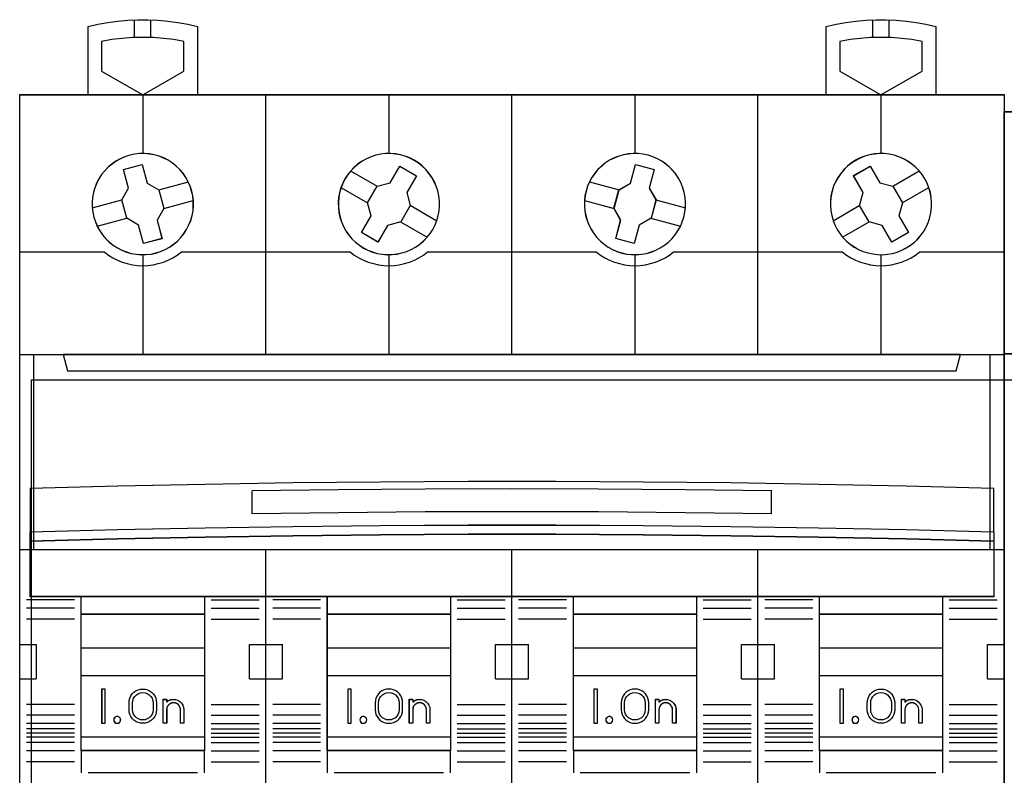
# Model space of a CAD drawing. Header units: millimetres. Extents: x 203 to 3426, y 719 to 2381.
# Tile 38 of 185: x 2516.5 to 2523.95, y 1114.59 to 1120.31. Entities that reach past the tile are written whole.
import ezdxf

# ---------------------------------------------------------------- set-up
doc = ezdxf.new("R2010")
doc.units = ezdxf.units.MM
doc.layers.add('45', color=7, linetype='Continuous')
doc.layers.add('E_Legrand_obudowy', color=7, linetype='Continuous')

# ---------------------------------------------------------------- blocks, each defined once
blk = doc.blocks.new('XL3 160 wnękowa 6x24M')
at = {"layer": 'E_Legrand_obudowy'}
blk.add_lwpolyline([(-215.641, -325.091), (215.545, -325.091), (215.545, -370.033), (-215.641, -370.033), (-215.641, -325.091)], dxfattribs=at)
blk = doc.blocks.new('FR304')
at = {"layer": '45', "color": 7}
for points in [[(4.999, 41.497), (4.999, 46.504), (4.999, 46.504), (5.719, 46.662), (6.439, 46.796), (7.171, 46.896), (7.902, 46.966), (8.64, 46.996), (9.366, 46.996), (10.11, 46.966), (10.835, 46.896), (11.567, 46.796), (12.293, 46.662), (13.007, 46.504), (13.007, 46.504), (13.007, 41.497), (4.999, 41.497)], [(58.992, 41.497), (58.992, 46.504), (58.992, 46.504), (59.706, 46.662), (60.432, 46.796), (61.164, 46.896), (61.89, 46.966), (62.633, 46.996), (63.359, 46.996), (64.097, 46.966), (64.829, 46.896), (65.561, 46.796), (66.281, 46.662), (67.001, 46.504), (67.001, 46.504), (67.001, 41.497), (58.992, 41.497)], [(12.013, 45.4), (11.263, 45.535), (10.508, 45.622), (9.764, 45.681), (9.009, 45.699), (8.242, 45.681), (7.498, 45.622), (6.743, 45.535), (5.993, 45.4), (5.993, 45.4), (5.993, 43.226), (5.993, 43.226), (9.009, 41.497), (9.009, 41.497), (12.013, 43.226), (12.013, 43.226), (12.013, 45.4), (12.013, 45.4)], [(66.008, 45.4), (65.258, 45.535), (64.503, 45.622), (63.759, 45.681), (62.991, 45.699), (62.236, 45.681), (61.48, 45.622), (60.736, 45.535), (59.986, 45.4), (59.986, 45.4), (59.986, 43.226), (59.986, 43.226), (62.991, 41.497), (62.991, 41.497), (66.008, 43.226), (66.008, 43.226), (66.008, 45.4), (66.008, 45.4)], [(53.997, 41.508), (72, 41.508), (72, 41.508), (72, -41.508), (72, -41.508), (53.997, -41.508), (53.997, -41.508), (35.994, -41.508), (35.994, -41.508), (18.003, -41.508), (18.003, -41.508), (0, -41.508), (0, -41.508), (0, 41.508), (0, 41.508), (18.003, 41.508), (18.003, 41.508), (35.994, 41.508), (35.994, 41.508), (53.997, 41.508), (53.997, 41.508)], [(53.995, 41.504), (71.996, 41.504), (71.996, -41.502), (53.995, -41.502), (35.995, -41.502), (18.006, -41.502), (0.005, -41.502), (0.005, 41.504), (18.006, 41.504), (35.995, 41.504), (53.995, 41.504)], [(12.58, 34.451), (12.469, 34.808), (12.328, 35.13), (12.147, 35.452), (11.948, 35.751), (11.708, 36.032), (11.444, 36.283), (11.163, 36.512), (10.859, 36.711), (10.531, 36.874), (10.191, 37.009), (9.846, 37.109), (9.489, 37.167), (9.126, 37.202), (8.763, 37.196), (8.4, 37.155), (8.049, 37.079), (7.698, 36.968), (7.358, 36.822), (7.042, 36.64), (6.755, 36.435), (6.468, 36.201), (6.217, 35.944), (5.988, 35.657), (5.795, 35.353), (5.625, 35.031), (5.491, 34.691), (5.397, 34.346), (5.327, 33.977), (5.303, 33.614), (5.303, 33.251), (5.35, 32.9), (5.426, 32.537), (5.537, 32.192), (5.678, 31.858), (5.859, 31.542), (6.058, 31.238), (6.298, 30.963), (6.556, 30.711), (6.843, 30.489), (7.147, 30.29), (7.469, 30.126), (7.809, 29.991), (8.16, 29.886), (8.523, 29.828), (8.88, 29.792), (9.243, 29.798), (9.606, 29.839), (9.969, 29.915), (10.309, 30.027), (10.642, 30.179), (10.964, 30.348), (11.263, 30.559), (11.538, 30.787), (11.79, 31.057), (12.018, 31.343), (12.211, 31.648), (12.381, 31.97), (12.516, 32.309), (12.609, 32.654), (12.679, 33.012), (12.703, 33.374), (12.703, 33.737), (12.656, 34.1), (12.58, 34.451)], [(12.576, 34.45), (12.465, 34.806), (12.325, 35.128), (12.144, 35.449), (11.945, 35.747), (11.705, 36.028), (11.442, 36.279), (11.162, 36.507), (10.857, 36.706), (10.53, 36.869), (10.191, 37.004), (9.846, 37.103), (9.489, 37.162), (9.127, 37.197), (8.764, 37.191), (8.402, 37.15), (8.051, 37.074), (7.7, 36.963), (7.361, 36.817), (7.045, 36.636), (6.759, 36.431), (6.472, 36.197), (6.221, 35.94), (5.993, 35.654), (5.8, 35.35), (5.63, 35.029), (5.496, 34.69), (5.402, 34.345), (5.332, 33.977), (5.309, 33.614), (5.309, 33.252), (5.355, 32.901), (5.431, 32.539), (5.543, 32.194), (5.683, 31.861), (5.864, 31.545), (6.063, 31.241), (6.303, 30.967), (6.56, 30.715), (6.846, 30.493), (7.15, 30.295), (7.472, 30.131), (7.811, 29.997), (8.162, 29.891), (8.525, 29.833), (8.881, 29.798), (9.244, 29.804), (9.606, 29.845), (9.969, 29.921), (10.308, 30.032), (10.641, 30.184), (10.963, 30.353), (11.261, 30.563), (11.536, 30.791), (11.787, 31.06), (12.015, 31.347), (12.208, 31.65), (12.378, 31.972), (12.512, 32.311), (12.606, 32.656), (12.676, 33.012), (12.699, 33.375), (12.699, 33.737), (12.652, 34.099), (12.576, 34.45)], [(30.211, 31.642), (30.381, 31.97), (30.504, 32.303), (30.609, 32.654), (30.674, 33.012), (30.709, 33.38), (30.697, 33.743), (30.662, 34.106), (30.58, 34.463), (30.469, 34.808), (30.328, 35.136), (30.147, 35.458), (29.936, 35.751), (29.702, 36.032), (29.444, 36.289), (29.157, 36.512), (28.853, 36.705), (28.531, 36.874), (28.197, 37.009), (27.846, 37.103), (27.483, 37.167), (27.126, 37.202), (26.763, 37.196), (26.4, 37.155), (26.048, 37.079), (25.703, 36.968), (25.363, 36.822), (25.053, 36.646), (24.743, 36.435), (24.473, 36.195), (24.216, 35.938), (23.993, 35.657), (23.788, 35.353), (23.63, 35.025), (23.496, 34.685), (23.396, 34.334), (23.326, 33.977), (23.302, 33.614), (23.308, 33.257), (23.349, 32.894), (23.425, 32.537), (23.536, 32.192), (23.683, 31.858), (23.853, 31.537), (24.058, 31.244), (24.298, 30.963), (24.561, 30.711), (24.842, 30.483), (25.147, 30.284), (25.469, 30.12), (25.808, 29.991), (26.154, 29.886), (26.517, 29.828), (26.874, 29.792), (27.249, 29.798), (27.606, 29.845), (27.957, 29.921), (28.308, 30.027), (28.636, 30.179), (28.958, 30.348), (29.257, 30.559), (29.538, 30.793), (29.784, 31.057), (30.018, 31.338), (30.211, 31.642)], [(30.208, 31.645), (30.378, 31.972), (30.501, 32.305), (30.606, 32.656), (30.67, 33.012), (30.705, 33.38), (30.694, 33.743), (30.659, 34.105), (30.577, 34.462), (30.466, 34.806), (30.325, 35.134), (30.144, 35.455), (29.933, 35.747), (29.7, 36.028), (29.442, 36.285), (29.156, 36.507), (28.852, 36.7), (28.53, 36.869), (28.197, 37.004), (27.846, 37.097), (27.483, 37.162), (27.126, 37.197), (26.764, 37.191), (26.401, 37.15), (26.05, 37.074), (25.705, 36.963), (25.366, 36.817), (25.056, 36.642), (24.746, 36.431), (24.477, 36.192), (24.22, 35.934), (23.998, 35.654), (23.793, 35.35), (23.635, 35.023), (23.501, 34.684), (23.401, 34.333), (23.331, 33.977), (23.308, 33.614), (23.314, 33.258), (23.354, 32.895), (23.43, 32.539), (23.542, 32.194), (23.688, 31.861), (23.857, 31.539), (24.062, 31.247), (24.302, 30.967), (24.565, 30.715), (24.846, 30.487), (25.15, 30.289), (25.471, 30.125), (25.811, 29.997), (26.156, 29.891), (26.518, 29.833), (26.875, 29.798), (27.249, 29.804), (27.606, 29.85), (27.957, 29.926), (28.308, 30.032), (28.635, 30.184), (28.957, 30.353), (29.255, 30.563), (29.536, 30.797), (29.781, 31.06), (30.015, 31.341), (30.208, 31.645)], [(48.574, 32.538), (48.65, 32.9), (48.697, 33.252), (48.697, 33.615), (48.674, 33.977), (48.604, 34.346), (48.51, 34.692), (48.375, 35.031), (48.205, 35.353), (48.012, 35.657), (47.784, 35.944), (47.532, 36.202), (47.257, 36.436), (46.959, 36.647), (46.642, 36.822), (46.303, 36.968), (45.958, 37.074), (45.6, 37.156), (45.243, 37.197), (44.88, 37.197), (44.517, 37.167), (44.16, 37.103), (43.809, 37.009), (43.475, 36.875), (43.142, 36.711), (42.837, 36.512), (42.562, 36.284), (42.293, 36.032), (42.065, 35.751), (41.854, 35.453), (41.678, 35.131), (41.532, 34.809), (41.421, 34.452), (41.345, 34.1), (41.304, 33.738), (41.298, 33.375), (41.327, 33.012), (41.391, 32.655), (41.497, 32.309), (41.62, 31.97), (41.789, 31.648), (41.994, 31.338), (42.211, 31.057), (42.469, 30.787), (42.744, 30.559), (43.048, 30.348), (43.364, 30.173), (43.686, 30.027), (44.043, 29.915), (44.394, 29.839), (44.757, 29.798), (45.12, 29.792), (45.483, 29.822), (45.84, 29.886), (46.192, 29.991), (46.531, 30.126), (46.853, 30.29), (47.158, 30.489), (47.444, 30.711), (47.702, 30.963), (47.942, 31.238), (48.141, 31.543), (48.323, 31.859), (48.463, 32.192), (48.574, 32.538)], [(48.571, 32.539), (48.647, 32.901), (48.694, 33.252), (48.694, 33.614), (48.67, 33.977), (48.6, 34.345), (48.507, 34.69), (48.372, 35.029), (48.202, 35.35), (48.009, 35.654), (47.781, 35.941), (47.53, 36.198), (47.255, 36.432), (46.957, 36.642), (46.641, 36.817), (46.302, 36.963), (45.957, 37.069), (45.6, 37.15), (45.243, 37.191), (44.88, 37.191), (44.518, 37.162), (44.161, 37.098), (43.81, 37.004), (43.477, 36.87), (43.144, 36.706), (42.839, 36.508), (42.565, 36.28), (42.296, 36.028), (42.067, 35.748), (41.857, 35.45), (41.681, 35.128), (41.535, 34.807), (41.424, 34.45), (41.348, 34.1), (41.307, 33.737), (41.301, 33.375), (41.331, 33.012), (41.395, 32.656), (41.5, 32.311), (41.623, 31.972), (41.793, 31.651), (41.997, 31.341), (42.214, 31.06), (42.471, 30.791), (42.746, 30.563), (43.05, 30.353), (43.366, 30.178), (43.687, 30.032), (44.044, 29.921), (44.395, 29.845), (44.758, 29.804), (45.12, 29.798), (45.483, 29.827), (45.84, 29.891), (46.191, 29.997), (46.53, 30.131), (46.851, 30.295), (47.156, 30.493), (47.442, 30.715), (47.699, 30.967), (47.939, 31.241), (48.138, 31.545), (48.319, 31.861), (48.46, 32.194), (48.571, 32.539)], [(66.206, 35.347), (66.007, 35.657), (65.785, 35.938), (65.527, 36.196), (65.246, 36.43), (64.947, 36.646), (64.637, 36.822), (64.297, 36.968), (63.952, 37.079), (63.601, 37.155), (63.238, 37.196), (62.875, 37.202), (62.512, 37.167), (62.154, 37.109), (61.803, 37.009), (61.469, 36.874), (61.142, 36.705), (60.837, 36.506), (60.55, 36.283), (60.287, 36.026), (60.052, 35.745), (59.848, 35.452), (59.672, 35.136), (59.526, 34.803), (59.414, 34.457), (59.338, 34.106), (59.297, 33.743), (59.291, 33.38), (59.321, 33.012), (59.391, 32.655), (59.485, 32.304), (59.619, 31.97), (59.789, 31.642), (59.982, 31.338), (60.211, 31.051), (60.462, 30.794), (60.738, 30.554), (61.042, 30.355), (61.352, 30.173), (61.692, 30.033), (62.037, 29.922), (62.389, 29.846), (62.752, 29.799), (63.121, 29.787), (63.478, 29.822), (63.835, 29.887), (64.186, 29.986), (64.526, 30.121), (64.848, 30.285), (65.158, 30.483), (65.439, 30.712), (65.703, 30.963), (65.931, 31.238), (66.148, 31.537), (66.317, 31.859), (66.464, 32.192), (66.575, 32.538), (66.651, 32.895), (66.692, 33.258), (66.698, 33.62), (66.669, 33.977), (66.604, 34.34), (66.505, 34.691), (66.37, 35.025), (66.206, 35.347)], [(66.202, 35.344), (66.003, 35.654), (65.781, 35.934), (65.523, 36.191), (65.243, 36.425), (64.944, 36.641), (64.635, 36.817), (64.296, 36.963), (63.951, 37.074), (63.6, 37.15), (63.237, 37.191), (62.875, 37.197), (62.512, 37.162), (62.156, 37.103), (61.805, 37.004), (61.472, 36.869), (61.144, 36.7), (60.84, 36.501), (60.554, 36.279), (60.291, 36.022), (60.057, 35.741), (59.852, 35.449), (59.677, 35.133), (59.531, 34.8), (59.419, 34.455), (59.343, 34.105), (59.303, 33.742), (59.297, 33.38), (59.326, 33.011), (59.396, 32.655), (59.49, 32.304), (59.624, 31.971), (59.794, 31.644), (59.987, 31.34), (60.215, 31.053), (60.466, 30.796), (60.741, 30.556), (61.045, 30.358), (61.355, 30.176), (61.694, 30.036), (62.039, 29.925), (62.39, 29.849), (62.752, 29.802), (63.12, 29.791), (63.477, 29.826), (63.834, 29.89), (64.184, 29.989), (64.524, 30.124), (64.845, 30.288), (65.155, 30.486), (65.436, 30.714), (65.699, 30.966), (65.927, 31.24), (66.143, 31.538), (66.313, 31.86), (66.459, 32.193), (66.57, 32.538), (66.646, 32.895), (66.687, 33.257), (66.693, 33.619), (66.663, 33.976), (66.599, 34.338), (66.5, 34.689), (66.365, 35.022), (66.202, 35.344)], [(7.595, 36.027), (8.95, 36.39), (8.95, 36.39), (9.32, 35.032), (9.32, 35.032), (10.182, 34.54), (10.182, 34.54), (10.546, 33.187), (10.546, 33.187), (10.047, 32.326), (10.047, 32.326), (10.411, 30.967), (10.411, 30.967), (9.05, 30.604), (9.05, 30.604), (8.686, 31.963), (8.686, 31.963), (7.824, 32.461), (7.824, 32.461), (7.46, 33.814), (7.46, 33.814), (7.965, 34.669), (7.965, 34.669), (7.595, 36.027), (7.595, 36.027)], [(27.097, 35.061), (27.8, 36.279), (27.8, 36.279), (29.019, 35.576), (29.019, 35.576), (28.31, 34.358), (28.31, 34.358), (28.568, 33.404), (28.568, 33.404), (27.865, 32.191), (27.865, 32.191), (26.909, 31.928), (26.909, 31.928), (26.205, 30.716), (26.205, 30.716), (24.992, 31.418), (24.992, 31.418), (25.695, 32.631), (25.695, 32.631), (25.437, 33.597), (25.437, 33.597), (26.135, 34.809), (26.135, 34.809), (27.097, 35.061), (27.097, 35.061)], [(44.68, 35.032), (45.05, 36.39), (45.05, 36.39), (46.405, 36.027), (46.405, 36.027), (46.035, 34.669), (46.035, 34.669), (46.54, 33.814), (46.54, 33.814), (46.176, 32.462), (46.176, 32.462), (45.308, 31.964), (45.308, 31.964), (44.95, 30.612), (44.95, 30.612), (43.589, 30.969), (43.589, 30.969), (43.953, 32.327), (43.953, 32.327), (43.466, 33.188), (43.466, 33.188), (43.829, 34.54), (43.829, 34.54), (44.68, 35.032), (44.68, 35.032)], [(61.69, 34.358), (60.981, 35.582), (60.981, 35.582), (62.2, 36.279), (62.2, 36.279), (62.904, 35.061), (62.904, 35.061), (63.865, 34.809), (63.865, 34.809), (64.563, 33.597), (64.563, 33.597), (64.305, 32.631), (64.305, 32.631), (65.008, 31.418), (65.008, 31.418), (63.795, 30.716), (63.795, 30.716), (63.091, 31.934), (63.091, 31.934), (62.13, 32.191), (62.13, 32.191), (61.426, 33.404), (61.426, 33.404), (61.69, 34.358), (61.69, 34.358)], [(61.694, 34.356), (60.986, 35.578), (62.202, 36.273), (62.904, 35.058), (63.863, 34.806), (64.559, 33.597), (64.301, 32.632), (65.003, 31.422), (63.793, 30.721), (63.091, 31.937), (62.132, 32.194), (61.431, 33.404), (61.694, 34.356)], [(72, 8.194), (0, 8.194), (0, 22.499), (72, 22.499), (72, 8.194)], [(71.996, 8.199), (0.005, 8.199), (0.005, 22.494), (71.996, 22.494), (71.996, 8.199)], [(3.18, 22.499), (3.496, 21.291), (3.496, 21.291), (68.504, 21.291), (68.504, 21.291), (68.819, 22.499), (3.18, 22.499)], [(3.186, 22.494), (3.501, 21.294), (68.498, 21.294), (68.814, 22.494), (3.186, 22.494)], [(71.251, 12.685), (64.837, 12.849), (58.428, 12.984), (52.02, 13.09), (45.612, 13.154), (39.204, 13.189), (32.795, 13.189), (26.387, 13.154), (19.979, 13.09), (13.571, 12.984), (7.163, 12.849), (0.754, 12.685), (0.754, 9.509), (7.163, 9.679), (13.571, 9.802), (19.979, 9.901), (26.387, 9.972), (32.795, 10.007), (39.204, 10.007), (45.612, 9.972), (52.02, 9.901), (58.428, 9.802), (64.837, 9.679), (71.251, 9.509), (71.251, 12.685)], [(71.247, 8.83), (64.834, 8.994), (58.426, 9.128), (52.019, 9.228), (45.612, 9.298), (39.204, 9.333), (32.797, 9.333), (26.389, 9.298), (19.982, 9.228), (13.574, 9.128), (7.167, 8.994), (0.76, 8.83), (0.76, 9.514), (7.167, 9.684), (13.574, 9.807), (19.982, 9.906), (26.389, 9.977), (32.797, 10.012), (39.204, 10.012), (45.612, 9.977), (52.019, 9.906), (58.426, 9.807), (64.834, 9.684), (71.247, 9.514), (71.247, 8.83)], [(71.247, 8.83), (64.834, 8.994), (58.426, 9.128), (52.019, 9.228), (45.612, 9.298), (39.204, 9.333), (32.797, 9.333), (26.389, 9.298), (19.982, 9.228), (13.574, 9.128), (7.167, 8.994), (0.76, 8.83), (0.76, 9.514), (7.167, 9.684), (13.574, 9.807), (19.982, 9.906), (26.389, 9.977), (32.797, 10.012), (39.204, 10.012), (45.612, 9.977), (52.019, 9.906), (58.426, 9.807), (64.834, 9.684), (71.247, 9.514), (71.247, 8.83)], [(71.251, 4.765), (0.754, 4.765), (0.754, 8.834), (7.163, 8.998), (13.571, 9.133), (19.979, 9.233), (26.387, 9.303), (32.795, 9.338), (39.204, 9.338), (45.612, 9.303), (52.02, 9.233), (58.428, 9.133), (64.837, 8.998), (71.251, 8.834), (71.251, 4.765)], [(4.497, 4.775), (13.511, 4.775), (13.511, -6.509), (4.497, -6.509), (4.497, 4.775)], [(4.501, 4.77), (13.506, 4.77), (13.506, -6.503), (4.501, -6.503), (4.501, 4.77)], [(4.501, 4.77), (13.506, 4.77), (13.506, -6.503), (4.501, -6.503), (4.501, 4.77)], [(22.496, 4.775), (31.504, 4.775), (31.504, -6.509), (22.496, -6.509), (22.496, 4.775)], [(22.501, 4.77), (31.499, 4.77), (31.499, -6.503), (22.501, -6.503), (22.501, 4.77)], [(22.501, 4.77), (31.499, 4.77), (31.499, -6.503), (22.501, -6.503), (22.501, 4.77)], [(40.497, 4.775), (49.503, 4.775), (49.503, -6.509), (40.497, -6.509), (40.497, 4.775)], [(40.5, 4.77), (49.5, 4.77), (49.5, -6.503), (40.5, -6.503), (40.5, 4.77)], [(40.5, 4.77), (49.5, 4.77), (49.5, -6.503), (40.5, -6.503), (40.5, 4.77)], [(58.49, 4.775), (67.504, 4.775), (67.504, -6.509), (58.49, -6.509), (58.49, 4.775)], [(4.497, 3.5), (13.511, 3.5), (13.511, 0.994), (4.497, 0.994), (4.497, 3.5)], [(4.501, 3.496), (13.506, 3.496), (13.506, 1), (4.501, 1), (4.501, 3.496)], [(4.501, 3.496), (13.506, 3.496), (13.506, 1), (4.501, 1), (4.501, 3.496)], [(22.496, 3.5), (31.504, 3.5), (31.504, 0.994), (22.496, 0.994), (22.496, 3.5)], [(22.501, 3.496), (31.499, 3.496), (31.499, 1), (22.501, 1), (22.501, 3.496)], [(22.501, 3.496), (31.499, 3.496), (31.499, 1), (22.501, 1), (22.501, 3.496)], [(40.497, 3.5), (49.503, 3.5), (49.503, 0.994), (40.497, 0.994), (40.497, 3.5)], [(40.5, 3.496), (49.5, 3.496), (49.5, 1), (40.5, 1), (40.5, 3.496)], [(40.5, 3.496), (49.5, 3.496), (49.5, 1), (40.5, 1), (40.5, 3.496)], [(58.49, 3.5), (67.504, 3.5), (67.504, 0.994), (58.49, 0.994), (58.49, 3.5)], [(58.494, 3.496), (67.499, 3.496), (67.499, 1), (58.494, 1), (58.494, 3.496)], [(58.494, 3.496), (67.499, 3.496), (67.499, 1), (58.494, 1), (58.494, 3.496)], [(4.497, -0.992), (13.511, -0.992), (13.511, -5.51), (4.497, -5.51), (4.497, -0.992)], [(22.496, -0.992), (31.504, -0.992), (31.504, -5.51), (22.496, -5.51), (22.496, -0.992)], [(22.501, -0.998), (31.499, -0.998), (31.499, -5.505), (22.501, -5.505), (22.501, -0.998)], [(40.497, -0.992), (49.503, -0.992), (49.503, -5.51), (40.497, -5.51), (40.497, -0.992)], [(40.5, -0.998), (49.5, -0.998), (49.5, -5.505), (40.5, -5.505), (40.5, -0.998)], [(58.49, -0.992), (67.504, -0.992), (67.504, -5.51), (58.49, -5.51), (58.49, -0.992)], [(58.494, -0.998), (67.499, -0.998), (67.499, -5.505), (58.494, -5.505), (58.494, -0.998)], [(6.251, -2.002), (5.998, -2.002), (5.998, -4.499), (6.251, -4.499), (6.251, -2.002)], [(24.25, -2.002), (24.003, -2.002), (24.003, -4.499), (24.25, -4.499), (24.25, -2.002)], [(42.256, -2.002), (42.004, -2.002), (42.004, -4.499), (42.256, -4.499), (42.256, -2.002)], [(60.244, -2.002), (59.992, -2.002), (59.992, -4.499), (60.244, -4.499), (60.244, -2.002)]]:
    blk.add_lwpolyline(points, close=True, dxfattribs=at)
for points in [[(8.401, 45.682), (8.401, 46.99)], [(9.6, 45.682), (9.6, 46.99)], [(62.389, 45.682), (62.389, 46.99)], [(63.588, 45.682), (63.588, 46.99)], [(9.003, 41.508), (9.003, 37.191)], [(18.001, 22.489), (18.001, 41.508)], [(26.991, 41.508), (26.991, 37.191)], [(35.989, 22.489), (35.989, 41.508)], [(44.997, 41.508), (44.997, 37.191)], [(53.988, 22.489), (53.988, 41.508)], [(62.986, 41.508), (62.986, 37.191)], [(24.198, 35.929), (26.144, 34.801)], [(63.856, 34.801), (65.797, 35.921)], [(10.173, 34.531), (12.336, 35.122)], [(23.496, 34.718), (25.449, 33.584)], [(41.665, 35.122), (43.84, 34.531)], [(64.553, 33.592), (66.492, 34.712)], [(5.309, 33.229), (7.471, 33.818)], [(10.535, 33.182), (12.697, 33.771)], [(28.559, 33.408), (30.505, 32.282)], [(41.303, 33.771), (43.476, 33.182)], [(46.529, 33.818), (48.692, 33.229)], [(59.496, 32.282), (61.436, 33.408)], [(5.671, 31.878), (7.833, 32.469)], [(46.167, 32.469), (48.33, 31.878)], [(27.857, 32.199), (29.81, 31.073)], [(60.191, 31.073), (62.138, 32.199)], [(9.003, 29.798), (9.003, 22.489)], [(26.991, 29.798), (26.991, 22.489)], [(44.997, 29.798), (44.997, 22.489)], [(62.986, 29.798), (62.986, 22.489)], [(55, 12.501), (48.673, 12.589), (42.34, 12.633), (35.995, 12.652), (29.662, 12.633), (23.329, 12.589), (16.996, 12.501)], [(54.988, 10.836), (54.988, 12.512)], [(18.001, -41.508), (18.001, 8.205)], [(35.989, -41.508), (35.989, 8.205)], [(53.988, -41.508), (53.988, 8.205)], [(0, 1.257), (1.204, 1.257)], [(1.193, 1.257), (1.193, -1.255)], [(16.802, -1.255), (16.802, 1.257)], [(16.802, 1.257), (18.012, 1.257)], [(18.001, 1.257), (19.21, 1.257)], [(19.199, 1.257), (19.199, -1.255)], [(34.79, -1.255), (34.79, 1.257)], [(34.79, 1.257), (36, 1.257)], [(35.989, 1.257), (37.211, 1.257)], [(37.198, 1.257), (37.198, -1.255)], [(52.791, -1.255), (52.791, 1.257)], [(52.791, 1.257), (54.001, 1.257)], [(53.988, 1.257), (55.199, 1.257)], [(55.187, 1.257), (55.187, -1.255)], [(70.785, -1.255), (70.785, 1.257)], [(70.785, 1.257), (72, 1.257)], [(0, -1.244), (1.204, -1.244)], [(16.802, -1.244), (18.012, -1.244)], [(18.001, -1.244), (19.21, -1.244)], [(34.79, -1.244), (36, -1.244)], [(35.989, -1.244), (37.211, -1.244)], [(52.791, -1.244), (54.001, -1.244)], [(53.988, -1.244), (55.199, -1.244)], [(70.785, -1.244), (72, -1.244)], [(40.004, -5.913), (36.492, -5.913)], [(4.497, -6.498), (4.497, -8.122)], [(13.498, -6.498), (13.498, -8.122)], [(22.496, -6.498), (22.496, -8.122)], [(31.494, -6.498), (31.494, -8.122)], [(40.497, -6.498), (40.497, -8.122)], [(49.493, -6.498), (49.493, -8.122)], [(58.49, -6.498), (58.49, -8.122)], [(67.494, -6.498), (67.494, -8.122)]]:
    blk.add_lwpolyline(points, dxfattribs=at)
at = {"layer": '45', "color": 251}
for points in [[(7.6, 36.022), (8.951, 36.385), (9.32, 35.029), (10.18, 34.538), (10.542, 33.187), (10.045, 32.328), (10.408, 30.972), (9.051, 30.61), (8.688, 31.966), (7.828, 32.463), (7.466, 33.813), (7.969, 34.666), (7.6, 36.022)], [(27.097, 35.058), (27.799, 36.273), (29.016, 35.572), (28.308, 34.356), (28.565, 33.404), (27.864, 32.194), (26.91, 31.931), (26.208, 30.721), (24.997, 31.422), (25.699, 32.632), (25.442, 33.597), (26.138, 34.806), (27.097, 35.058)], [(44.682, 35.029), (45.051, 36.385), (46.402, 36.022), (46.033, 34.666), (46.536, 33.813), (46.174, 32.462), (45.308, 31.965), (44.951, 30.615), (43.594, 30.972), (43.957, 32.328), (43.471, 33.187), (43.834, 34.538), (44.682, 35.029)], [(71.247, 4.768), (0.76, 4.768), (0.76, 8.832), (7.167, 8.995), (13.574, 9.13), (19.982, 9.229), (26.389, 9.299), (32.797, 9.334), (39.204, 9.334), (45.612, 9.299), (52.019, 9.229), (58.426, 9.13), (64.834, 8.995), (71.247, 8.832), (71.247, 4.768)], [(71.247, 4.768), (0.76, 4.768), (0.76, 8.832), (7.167, 8.995), (13.574, 9.13), (19.982, 9.229), (26.389, 9.299), (32.797, 9.334), (39.204, 9.334), (45.612, 9.299), (52.019, 9.229), (58.426, 9.13), (64.834, 8.995), (71.247, 8.832), (71.247, 4.768)], [(4.501, -0.998), (13.506, -0.998), (13.506, -5.505), (4.501, -5.505), (4.501, -0.998)]]:
    blk.add_lwpolyline(points, close=True, dxfattribs=at)
for points in [[(0, 30.003), (6.185, 30.003)], [(6.174, 30.003), (6.484, 29.772), (6.801, 29.571), (7.146, 29.399), (7.498, 29.257), (7.867, 29.139), (8.241, 29.062), (8.622, 29.009), (9.009, 28.991), (9.384, 29.009), (9.764, 29.062), (10.139, 29.139), (10.508, 29.257), (10.859, 29.399), (11.205, 29.571), (11.527, 29.772), (11.837, 30.003)], [(11.827, 30.003), (24.186, 30.003)], [(24.175, 30.003), (24.474, 29.772), (24.801, 29.571), (25.147, 29.399), (25.498, 29.257), (25.867, 29.139), (26.236, 29.062), (26.623, 29.009), (26.998, 28.991), (27.384, 29.009), (27.765, 29.062), (28.14, 29.139), (28.503, 29.257), (28.866, 29.399), (29.2, 29.571), (29.528, 29.772), (29.838, 30.003)], [(29.828, 30.003), (42.174, 30.003)], [(42.163, 30.003), (42.473, 29.772), (42.801, 29.571), (43.135, 29.399), (43.498, 29.257), (43.862, 29.139), (44.236, 29.062), (44.617, 29.009), (45.004, 28.991), (45.378, 29.009), (45.765, 29.062), (46.134, 29.139), (46.503, 29.257), (46.854, 29.399), (47.2, 29.571), (47.528, 29.772), (47.826, 30.003)], [(47.816, 30.003), (60.173, 30.003)], [(60.162, 30.003), (60.467, 29.772), (60.795, 29.571), (61.14, 29.399), (61.492, 29.257), (61.86, 29.139), (62.235, 29.062), (62.616, 29.009), (62.991, 28.991), (63.377, 29.009), (63.758, 29.062), (64.133, 29.139), (64.496, 29.257), (64.853, 29.399), (65.199, 29.571), (65.515, 29.772), (65.825, 30.003)], [(65.815, 30.003), (72, 30.003)], [(16.996, 10.836), (16.996, 12.512)], [(55, 10.836), (48.673, 10.912), (42.34, 10.968), (35.995, 10.987), (29.662, 10.968), (23.329, 10.912), (16.996, 10.836)], [(4.01, 4.524), (0.503, 4.524)], [(13.996, 4.524), (17.51, 4.524)], [(22.005, 4.524), (18.504, 4.524)], [(31.995, 4.524), (35.509, 4.524)], [(40.004, 4.524), (36.492, 4.524)], [(49.996, 4.524), (53.497, 4.524)], [(58.005, 4.524), (54.491, 4.524)], [(67.99, 4.524), (71.498, 4.524)], [(4.01, 3.922), (0.503, 3.922)], [(13.996, 3.922), (17.51, 3.922)], [(22.005, 3.922), (18.504, 3.922)], [(31.995, 3.922), (35.509, 3.922)], [(40.004, 3.922), (36.492, 3.922)], [(49.996, 3.922), (53.497, 3.922)], [(58.005, 3.922), (54.491, 3.922)], [(67.99, 3.922), (71.498, 3.922)], [(4.01, 3.116), (0.503, 3.116)], [(13.996, 3.116), (17.51, 3.116)], [(22.005, 3.116), (18.504, 3.116)], [(31.995, 3.116), (35.509, 3.116)], [(40.004, 3.116), (36.492, 3.116)], [(49.996, 3.116), (53.497, 3.116)], [(58.005, 3.116), (54.491, 3.116)], [(67.99, 3.116), (71.498, 3.116)], [(4.01, -3.114), (0.503, -3.114)], [(13.996, -3.114), (17.51, -3.114)], [(22.005, -3.114), (18.504, -3.114)], [(31.995, -3.114), (35.509, -3.114)], [(40.004, -3.114), (36.492, -3.114)], [(49.996, -3.114), (53.497, -3.114)], [(58.005, -3.114), (54.491, -3.114)], [(67.99, -3.114), (71.498, -3.114)], [(4.01, -3.91), (0.503, -3.91)], [(13.996, -3.91), (17.51, -3.91)], [(22.005, -3.91), (18.504, -3.91)], [(31.995, -3.91), (35.509, -3.91)], [(40.004, -3.91), (36.492, -3.91)], [(49.996, -3.91), (53.497, -3.91)], [(58.005, -3.91), (54.491, -3.91)], [(67.99, -3.91), (71.498, -3.91)], [(4.01, -4.511), (0.503, -4.511)], [(4.01, -4.914), (0.503, -4.914)], [(13.996, -4.511), (17.51, -4.511)], [(13.996, -4.914), (17.51, -4.914)], [(22.005, -4.511), (18.504, -4.511)], [(22.005, -4.914), (18.504, -4.914)], [(31.995, -4.511), (35.509, -4.511)], [(31.995, -4.914), (35.509, -4.914)], [(40.004, -4.511), (36.492, -4.511)], [(40.004, -4.914), (36.492, -4.914)], [(49.996, -4.511), (53.497, -4.511)], [(49.996, -4.914), (53.497, -4.914)], [(58.005, -4.511), (54.491, -4.511)], [(58.005, -4.914), (54.491, -4.914)], [(67.99, -4.511), (71.498, -4.511)], [(67.99, -4.914), (71.498, -4.914)], [(4.01, -5.217), (0.503, -5.217)], [(4.01, -5.51), (0.503, -5.51)], [(13.996, -5.217), (17.51, -5.217)], [(13.996, -5.51), (17.51, -5.51)], [(22.005, -5.217), (18.504, -5.217)], [(22.005, -5.51), (18.504, -5.51)], [(31.995, -5.217), (35.509, -5.217)], [(31.995, -5.51), (35.509, -5.51)], [(40.004, -5.217), (36.492, -5.217)], [(40.004, -5.51), (36.492, -5.51)], [(49.996, -5.217), (53.497, -5.217)], [(49.996, -5.51), (53.497, -5.51)], [(58.005, -5.217), (54.491, -5.217)], [(58.005, -5.51), (54.491, -5.51)], [(67.99, -5.217), (71.498, -5.217)], [(67.99, -5.51), (71.498, -5.51)], [(4.01, -5.913), (0.503, -5.913)], [(13.996, -5.913), (17.51, -5.913)], [(22.005, -5.913), (18.504, -5.913)], [(31.995, -5.913), (35.509, -5.913)], [(49.996, -5.913), (53.497, -5.913)], [(58.005, -5.913), (54.491, -5.913)], [(67.99, -5.913), (71.498, -5.913)], [(4.01, -6.516), (0.503, -6.516)], [(13.996, -6.516), (17.51, -6.516)], [(22.005, -6.516), (18.504, -6.516)], [(31.995, -6.516), (35.509, -6.516)], [(40.004, -6.516), (36.492, -6.516)], [(49.996, -6.516), (53.497, -6.516)], [(58.005, -6.516), (54.491, -6.516)], [(67.99, -6.516), (71.498, -6.516)], [(4.01, -7.31), (0.503, -7.31)], [(13.996, -7.31), (17.51, -7.31)], [(22.005, -7.31), (18.504, -7.31)], [(31.995, -7.31), (35.509, -7.31)], [(40.004, -7.31), (36.492, -7.31)], [(49.996, -7.31), (53.497, -7.31)], [(58.005, -7.31), (54.491, -7.31)], [(67.99, -7.31), (71.498, -7.31)], [(4.999, -8.111), (13.007, -8.111)], [(22.999, -8.111), (31.008, -8.111)], [(40.993, -8.111), (49.002, -8.111)], [(58.992, -8.111), (67.001, -8.111)]]:
    blk.add_lwpolyline(points, dxfattribs=at)
at = {"layer": '45', "color": 4}
for points in [[(1.007, 22.499), (1.007, 8.194)], [(70.989, 8.194), (70.989, 22.499)]]:
    blk.add_lwpolyline(points, dxfattribs=at)
at = {"layer": '45', "color": 20}
for points in [[(71.247, 12.683), (64.834, 12.847), (58.426, 12.981), (52.019, 13.086), (45.612, 13.151), (39.204, 13.186), (32.797, 13.186), (26.389, 13.151), (19.982, 13.086), (13.574, 12.981), (7.167, 12.847), (0.76, 12.683), (0.76, 9.514), (7.167, 9.684), (13.574, 9.806), (19.982, 9.906), (26.389, 9.976), (32.797, 10.011), (39.204, 10.011), (45.612, 9.976), (52.019, 9.906), (58.426, 9.806), (64.834, 9.684), (71.247, 9.514), (71.247, 12.683)], [(71.247, 12.683), (64.834, 12.847), (58.426, 12.981), (52.019, 13.086), (45.612, 13.151), (39.204, 13.186), (32.797, 13.186), (26.389, 13.151), (19.982, 13.086), (13.574, 12.981), (7.167, 12.847), (0.76, 12.683), (0.76, 9.514), (7.167, 9.684), (13.574, 9.806), (19.982, 9.906), (26.389, 9.976), (32.797, 10.011), (39.204, 10.011), (45.612, 9.976), (52.019, 9.906), (58.426, 9.806), (64.834, 9.684), (71.247, 9.514), (71.247, 12.683)], [(71.251, 8.824), (64.837, 8.99), (58.428, 9.125), (52.02, 9.226), (45.612, 9.297), (39.204, 9.332), (32.795, 9.332), (26.387, 9.297), (19.979, 9.226), (13.571, 9.125), (7.163, 8.99), (0.754, 8.824), (0.754, 9.515), (7.163, 9.686), (13.571, 9.81), (19.979, 9.911), (26.387, 9.982), (32.795, 10.017), (39.204, 10.017), (45.612, 9.982), (52.02, 9.911), (58.428, 9.81), (64.837, 9.686), (71.251, 9.515), (71.251, 8.824)]]:
    blk.add_lwpolyline(points, close=True, dxfattribs=at)
at = {"layer": '45', "color": 4}
blk.add_lwpolyline([(58.494, 4.77), (67.499, 4.77), (67.499, -6.503), (58.494, -6.503), (58.494, 4.77)], close=True, dxfattribs=at)
blk.add_lwpolyline([(58.494, 4.77), (67.499, 4.77), (67.499, -6.503), (58.494, -6.503), (58.494, 4.77)], close=True, dxfattribs=at)
at = {"layer": '45', "color": 255}
for points in [[(6.255, -1.998), (5.993, -1.998), (5.993, -1.998), (5.993, -4.504), (5.993, -4.504), (6.255, -4.504), (6.255, -4.504), (6.255, -1.998), (6.255, -1.998)], [(7.998, -3.507), (7.998, -3.002), (7.998, -3.002), (8.016, -2.826), (8.057, -2.656), (8.133, -2.497), (8.233, -2.356), (8.357, -2.227), (8.503, -2.133), (8.662, -2.057), (8.833, -2.01), (9.009, -1.998), (9.174, -2.01), (9.344, -2.057), (9.503, -2.133), (9.65, -2.227), (9.773, -2.356), (9.873, -2.497), (9.949, -2.656), (9.991, -2.826), (10.008, -3.002), (10.008, -3.002), (10.008, -3.507), (10.008, -3.507), (9.991, -3.677), (9.949, -3.853), (9.873, -4), (9.773, -4.146), (9.65, -4.269), (9.503, -4.369), (9.344, -4.446), (9.174, -4.492), (9.009, -4.504), (8.833, -4.492), (8.662, -4.446), (8.503, -4.369), (8.357, -4.269), (8.233, -4.146), (8.133, -4), (8.057, -3.853), (8.016, -3.677), (7.998, -3.507), (7.998, -3.507)], [(24.255, -1.998), (23.999, -1.998), (23.999, -1.998), (23.999, -4.504), (23.999, -4.504), (24.255, -4.504), (24.255, -4.504), (24.255, -1.998), (24.255, -1.998)], [(28.009, -3.002), (27.997, -2.826), (27.944, -2.656), (27.874, -2.497), (27.774, -2.356), (27.65, -2.227), (27.503, -2.133), (27.345, -2.057), (27.18, -2.01), (26.998, -1.998), (26.822, -2.01), (26.657, -2.057), (26.498, -2.133), (26.351, -2.227), (26.234, -2.356), (26.134, -2.497), (26.058, -2.656), (26.016, -2.826), (25.999, -3.002), (25.999, -3.002), (25.999, -3.507), (25.999, -3.507), (26.016, -3.677), (26.058, -3.853), (26.134, -4), (26.234, -4.146), (26.351, -4.269), (26.498, -4.369), (26.657, -4.446), (26.822, -4.492), (26.998, -4.504), (27.18, -4.492), (27.345, -4.446), (27.503, -4.369), (27.65, -4.269), (27.774, -4.146), (27.874, -4), (27.944, -3.853), (27.997, -3.677), (28.009, -3.507), (28.009, -3.507), (28.009, -3.002), (28.009, -3.002)], [(42.262, -1.998), (41.998, -1.998), (41.998, -1.998), (41.998, -4.504), (41.998, -4.504), (42.262, -4.504), (42.262, -4.504), (42.262, -1.998), (42.262, -1.998)], [(46.003, -3.002), (45.985, -2.826), (45.944, -2.656), (45.867, -2.497), (45.767, -2.356), (45.65, -2.227), (45.497, -2.133), (45.344, -2.057), (45.18, -2.01), (45.003, -1.998), (44.821, -2.01), (44.657, -2.057), (44.498, -2.133), (44.351, -2.227), (44.227, -2.356), (44.128, -2.497), (44.057, -2.656), (44.004, -2.826), (43.992, -3.002), (43.992, -3.002), (43.992, -3.507), (43.992, -3.507), (44.004, -3.677), (44.057, -3.853), (44.128, -4), (44.227, -4.146), (44.351, -4.269), (44.498, -4.369), (44.657, -4.446), (44.821, -4.492), (45.003, -4.504), (45.18, -4.492), (45.344, -4.446), (45.497, -4.369), (45.65, -4.269), (45.767, -4.146), (45.867, -4), (45.944, -3.853), (45.985, -3.677), (46.003, -3.507), (46.003, -3.507), (46.003, -3.002), (46.003, -3.002)], [(60.25, -1.998), (59.986, -1.998), (59.986, -1.998), (59.986, -4.504), (59.986, -4.504), (60.25, -4.504), (60.25, -4.504), (60.25, -1.998), (60.25, -1.998)], [(61.991, -3.507), (61.991, -3.002), (61.991, -3.002), (62.009, -2.826), (62.05, -2.656), (62.127, -2.497), (62.226, -2.356), (62.35, -2.227), (62.497, -2.133), (62.656, -2.057), (62.826, -2.01), (62.991, -1.998), (63.167, -2.01), (63.337, -2.057), (63.496, -2.133), (63.643, -2.227), (63.766, -2.356), (63.866, -2.497), (63.943, -2.656), (63.984, -2.826), (64.002, -3.002), (64.002, -3.002), (64.002, -3.507), (64.002, -3.507), (63.984, -3.677), (63.943, -3.853), (63.866, -4), (63.766, -4.146), (63.643, -4.269), (63.496, -4.369), (63.337, -4.446), (63.167, -4.492), (62.991, -4.504), (62.826, -4.492), (62.656, -4.446), (62.497, -4.369), (62.35, -4.269), (62.226, -4.146), (62.127, -4), (62.05, -3.853), (62.009, -3.677), (61.991, -3.507), (61.991, -3.507)], [(8.249, -3.506), (8.249, -3.001), (8.249, -3.001), (8.266, -2.83), (8.325, -2.672), (8.42, -2.531), (8.538, -2.413), (8.679, -2.319), (8.838, -2.266), (9.009, -2.243), (9.168, -2.266), (9.327, -2.319), (9.475, -2.413), (9.598, -2.531), (9.681, -2.672), (9.74, -2.83), (9.757, -3.001), (9.757, -3.001), (9.757, -3.506), (9.757, -3.506), (9.74, -3.677), (9.681, -3.835), (9.598, -3.976), (9.475, -4.094), (9.327, -4.182), (9.168, -4.241), (9.009, -4.253), (8.838, -4.241), (8.679, -4.182), (8.538, -4.094), (8.42, -3.976), (8.325, -3.835), (8.266, -3.677), (8.249, -3.506), (8.249, -3.506)], [(10.748, -2.746), (10.748, -2.94), (10.748, -2.94), (10.889, -2.84), (11.048, -2.769), (11.231, -2.746), (11.395, -2.763), (11.566, -2.81), (11.707, -2.899), (11.837, -3.022), (11.925, -3.169), (11.984, -3.328), (12.013, -3.504), (12.013, -3.504), (12.013, -4.504), (12.013, -4.504), (11.76, -4.504), (11.76, -4.504), (11.76, -3.504), (11.76, -3.504), (11.742, -3.369), (11.689, -3.251), (11.607, -3.14), (11.507, -3.063), (11.389, -3.016), (11.254, -2.999), (11.125, -3.016), (11.001, -3.063), (10.901, -3.14), (10.813, -3.251), (10.766, -3.369), (10.748, -3.504), (10.748, -3.504), (10.748, -4.504), (10.748, -4.504), (10.501, -4.504), (10.501, -4.504), (10.501, -2.746), (10.501, -2.746), (10.748, -2.746), (10.748, -2.746)], [(10.75, -2.751), (10.75, -2.944), (10.891, -2.845), (11.049, -2.774), (11.231, -2.751), (11.395, -2.769), (11.564, -2.815), (11.705, -2.903), (11.834, -3.026), (11.922, -3.172), (11.98, -3.33), (12.009, -3.505), (12.009, -4.499), (11.758, -4.499), (11.758, -3.505), (11.74, -3.371), (11.687, -3.254), (11.605, -3.143), (11.506, -3.067), (11.389, -3.02), (11.254, -3.002), (11.125, -3.02), (11.002, -3.067), (10.903, -3.143), (10.815, -3.254), (10.768, -3.371), (10.75, -3.505), (10.75, -4.499), (10.504, -4.499), (10.504, -2.751), (10.75, -2.751)], [(26.25, -3.506), (26.25, -3.001), (26.25, -3.001), (26.267, -2.83), (26.314, -2.672), (26.408, -2.531), (26.526, -2.413), (26.673, -2.319), (26.832, -2.266), (26.997, -2.243), (27.168, -2.266), (27.327, -2.319), (27.474, -2.413), (27.592, -2.531), (27.686, -2.672), (27.733, -2.83), (27.756, -3.001), (27.756, -3.001), (27.756, -3.506), (27.756, -3.506), (27.733, -3.677), (27.686, -3.835), (27.592, -3.976), (27.474, -4.094), (27.327, -4.182), (27.168, -4.241), (26.997, -4.253), (26.832, -4.241), (26.673, -4.182), (26.526, -4.094), (26.408, -3.976), (26.314, -3.835), (26.267, -3.677), (26.25, -3.506), (26.25, -3.506)], [(28.748, -2.746), (28.748, -2.94), (28.748, -2.94), (28.889, -2.84), (29.054, -2.769), (29.218, -2.746), (29.395, -2.763), (29.554, -2.81), (29.707, -2.899), (29.836, -3.022), (29.931, -3.169), (29.99, -3.328), (30.001, -3.504), (30.001, -3.504), (30.001, -4.504), (30.001, -4.504), (29.748, -4.504), (29.748, -4.504), (29.748, -3.504), (29.748, -3.504), (29.736, -3.369), (29.683, -3.251), (29.607, -3.14), (29.507, -3.063), (29.377, -3.016), (29.254, -2.999), (29.118, -3.016), (29.001, -3.063), (28.901, -3.14), (28.812, -3.251), (28.765, -3.369), (28.748, -3.504), (28.748, -3.504), (28.748, -4.504), (28.748, -4.504), (28.495, -4.504), (28.495, -4.504), (28.495, -2.746), (28.495, -2.746), (28.748, -2.746), (28.748, -2.746)], [(28.75, -2.751), (28.75, -2.944), (28.891, -2.845), (29.055, -2.774), (29.219, -2.751), (29.394, -2.769), (29.553, -2.815), (29.705, -2.903), (29.834, -3.026), (29.927, -3.172), (29.986, -3.33), (29.998, -3.505), (29.998, -4.499), (29.746, -4.499), (29.746, -3.505), (29.734, -3.371), (29.681, -3.254), (29.605, -3.143), (29.506, -3.067), (29.377, -3.02), (29.254, -3.002), (29.119, -3.02), (29.002, -3.067), (28.902, -3.143), (28.814, -3.254), (28.768, -3.371), (28.75, -3.505), (28.75, -4.499), (28.498, -4.499), (28.498, -2.751), (28.75, -2.751)], [(44.243, -3.506), (44.243, -3.001), (44.243, -3.001), (44.267, -2.83), (44.314, -2.672), (44.408, -2.531), (44.526, -2.413), (44.673, -2.319), (44.832, -2.266), (45.003, -2.243), (45.168, -2.266), (45.327, -2.319), (45.475, -2.413), (45.593, -2.531), (45.675, -2.672), (45.734, -2.83), (45.752, -3.001), (45.752, -3.001), (45.752, -3.506), (45.752, -3.506), (45.734, -3.677), (45.675, -3.835), (45.593, -3.976), (45.475, -4.094), (45.327, -4.182), (45.168, -4.241), (45.003, -4.253), (44.832, -4.241), (44.673, -4.182), (44.526, -4.094), (44.408, -3.976), (44.314, -3.835), (44.267, -3.677), (44.243, -3.506), (44.243, -3.506)], [(46.747, -2.746), (46.747, -2.94), (46.747, -2.94), (46.882, -2.84), (47.053, -2.769), (47.218, -2.746), (47.389, -2.763), (47.56, -2.81), (47.707, -2.899), (47.825, -3.022), (47.931, -3.169), (47.99, -3.328), (48.002, -3.504), (48.002, -3.504), (48.002, -4.504), (48.002, -4.504), (47.755, -4.504), (47.755, -4.504), (47.755, -3.504), (47.755, -3.504), (47.737, -3.369), (47.684, -3.251), (47.607, -3.14), (47.501, -3.063), (47.377, -3.016), (47.248, -2.999), (47.118, -3.016), (47, -3.063), (46.888, -3.14), (46.812, -3.251), (46.765, -3.369), (46.747, -3.504), (46.747, -3.504), (46.747, -4.504), (46.747, -4.504), (46.493, -4.504), (46.493, -4.504), (46.493, -2.746), (46.493, -2.746), (46.747, -2.746), (46.747, -2.746)], [(46.75, -2.751), (46.75, -2.944), (46.885, -2.845), (47.055, -2.774), (47.219, -2.751), (47.388, -2.769), (47.558, -2.815), (47.704, -2.903), (47.821, -3.026), (47.926, -3.172), (47.985, -3.33), (47.997, -3.505), (47.997, -4.499), (47.751, -4.499), (47.751, -3.505), (47.733, -3.371), (47.681, -3.254), (47.605, -3.143), (47.499, -3.067), (47.377, -3.02), (47.248, -3.002), (47.119, -3.02), (47.002, -3.067), (46.891, -3.143), (46.815, -3.254), (46.768, -3.371), (46.75, -3.505), (46.75, -4.499), (46.499, -4.499), (46.499, -2.751), (46.75, -2.751)], [(62.244, -3.506), (62.244, -3.001), (62.244, -3.001), (62.262, -2.83), (62.32, -2.672), (62.403, -2.531), (62.526, -2.413), (62.674, -2.319), (62.833, -2.266), (62.991, -2.243), (63.162, -2.266), (63.321, -2.319), (63.462, -2.413), (63.58, -2.531), (63.674, -2.672), (63.733, -2.83), (63.751, -3.001), (63.751, -3.001), (63.751, -3.506), (63.751, -3.506), (63.733, -3.677), (63.674, -3.835), (63.58, -3.976), (63.462, -4.094), (63.321, -4.182), (63.162, -4.241), (62.991, -4.253), (62.833, -4.241), (62.674, -4.182), (62.526, -4.094), (62.403, -3.976), (62.32, -3.835), (62.262, -3.677), (62.244, -3.506), (62.244, -3.506)], [(64.742, -2.746), (64.742, -2.94), (64.742, -2.94), (64.883, -2.84), (65.042, -2.769), (65.213, -2.746), (65.39, -2.763), (65.561, -2.81), (65.702, -2.899), (65.826, -3.022), (65.92, -3.169), (65.979, -3.328), (66.008, -3.504), (66.008, -3.504), (66.008, -4.504), (66.008, -4.504), (65.755, -4.504), (65.755, -4.504), (65.755, -3.504), (65.755, -3.504), (65.737, -3.369), (65.684, -3.251), (65.602, -3.14), (65.502, -3.063), (65.372, -3.016), (65.249, -2.999), (65.119, -3.016), (64.995, -3.063), (64.889, -3.14), (64.807, -3.251), (64.76, -3.369), (64.742, -3.504), (64.742, -3.504), (64.742, -4.504), (64.742, -4.504), (64.489, -4.504), (64.489, -4.504), (64.489, -2.746), (64.489, -2.746), (64.742, -2.746), (64.742, -2.746)], [(64.744, -2.751), (64.744, -2.944), (64.885, -2.845), (65.043, -2.774), (65.213, -2.751), (65.388, -2.769), (65.558, -2.815), (65.698, -2.903), (65.821, -3.026), (65.915, -3.172), (65.974, -3.33), (66.003, -3.505), (66.003, -4.499), (65.751, -4.499), (65.751, -3.505), (65.734, -3.371), (65.681, -3.254), (65.599, -3.143), (65.499, -3.067), (65.371, -3.02), (65.248, -3.002), (65.119, -3.02), (64.996, -3.067), (64.891, -3.143), (64.809, -3.254), (64.762, -3.371), (64.744, -3.505), (64.744, -4.499), (64.492, -4.499), (64.492, -2.751), (64.744, -2.751)], [(7.389, -4.247), (7.365, -4.158), (7.311, -4.068), (7.228, -4.02), (7.133, -3.99), (7.031, -4.02), (6.954, -4.068), (6.894, -4.158), (6.876, -4.247), (6.894, -4.355), (6.954, -4.433), (7.031, -4.492), (7.133, -4.504), (7.228, -4.492), (7.311, -4.433), (7.365, -4.355), (7.389, -4.247)], [(7.385, -4.247), (7.362, -4.16), (7.309, -4.072), (7.227, -4.025), (7.133, -3.996), (7.033, -4.025), (6.956, -4.072), (6.898, -4.16), (6.88, -4.247), (6.898, -4.353), (6.956, -4.429), (7.033, -4.487), (7.133, -4.499), (7.227, -4.487), (7.309, -4.429), (7.362, -4.353), (7.385, -4.247)], [(25.384, -4.247), (25.366, -4.158), (25.306, -4.068), (25.229, -4.02), (25.127, -3.99), (25.031, -4.02), (24.942, -4.068), (24.894, -4.158), (24.87, -4.247), (24.894, -4.355), (24.942, -4.433), (25.031, -4.492), (25.127, -4.504), (25.229, -4.492), (25.306, -4.433), (25.366, -4.355), (25.384, -4.247)], [(25.379, -4.247), (25.361, -4.16), (25.302, -4.072), (25.226, -4.025), (25.126, -3.996), (25.032, -4.025), (24.944, -4.072), (24.897, -4.16), (24.874, -4.247), (24.897, -4.353), (24.944, -4.429), (25.032, -4.487), (25.126, -4.499), (25.226, -4.487), (25.302, -4.429), (25.361, -4.353), (25.379, -4.247)], [(43.383, -4.247), (43.365, -4.158), (43.305, -4.068), (43.216, -4.02), (43.126, -3.99), (43.03, -4.02), (42.947, -4.068), (42.881, -4.158), (42.869, -4.247), (42.881, -4.355), (42.947, -4.433), (43.03, -4.492), (43.126, -4.504), (43.216, -4.492), (43.305, -4.433), (43.365, -4.355), (43.383, -4.247)], [(43.38, -4.247), (43.362, -4.16), (43.303, -4.072), (43.215, -4.025), (43.127, -3.996), (43.033, -4.025), (42.951, -4.072), (42.886, -4.16), (42.874, -4.247), (42.886, -4.353), (42.951, -4.429), (43.033, -4.487), (43.127, -4.499), (43.215, -4.487), (43.303, -4.429), (43.362, -4.353), (43.38, -4.247)], [(61.371, -4.247), (61.353, -4.158), (61.306, -4.068), (61.216, -4.02), (61.127, -3.99), (61.019, -4.02), (60.947, -4.068), (60.888, -4.158), (60.87, -4.247), (60.888, -4.355), (60.947, -4.433), (61.019, -4.492), (61.127, -4.504), (61.216, -4.492), (61.306, -4.433), (61.353, -4.355), (61.371, -4.247)], [(61.368, -4.247), (61.35, -4.16), (61.303, -4.072), (61.215, -4.025), (61.127, -3.996), (61.022, -4.025), (60.951, -4.072), (60.893, -4.16), (60.875, -4.247), (60.893, -4.353), (60.951, -4.429), (61.022, -4.487), (61.127, -4.499), (61.215, -4.487), (61.303, -4.429), (61.35, -4.353), (61.368, -4.247)]]:
    blk.add_lwpolyline(points, close=True, dxfattribs=at)
blk = doc.blocks.new('BR 4P-10 125A (400408)')
at = {"layer": '45', "color": 150}
for points in [[(0, 40.24), (0, 38.729), (0, 40.24)], [(0, 40.24), (4.056, 40.24), (0, 40.24)], [(0, 37.901), (0, 38.787), (0, 37.901)], [(0, 37.96), (0, 26.927), (0, 37.96)], [(0, 25.947), (0, 26.987), (0, 25.947)], [(0, 26.004), (0, 22.444), (0, 26.004)], [(-0.047, 22.55), (105.774, 22.55), (-0.047, 22.55)], [(0, 22.503), (0, 21.477), (0, 22.503)], [(0, 21.535), (0, -21.535), (0, 21.535)]]:
    blk.add_lwpolyline(points, close=True, dxfattribs=at)
blk = doc.blocks.new('G$CCC6CD2FA')
at = {"linetype": 'Continuous', "xscale": 0.103478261, "yscale": 0.103478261, "zscale": 0.103478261}
blk.add_blockref('BR 4P-10 125A (400408)', (-126.3881, 43.7587), dxfattribs=at)
at = {"layer": '45', "color": 7, "xscale": 0.103478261, "yscale": 0.103478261, "zscale": 0.103478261}
blk.add_blockref('FR304', (-133.8381, 43.7586), dxfattribs=at)
at = {"layer": 'E_Legrand_obudowy', "color": 67, "true_color": 0x727430, "xscale": 0.1, "yscale": 0.1, "zscale": 0.1}
blk.add_blockref('XL3 160 wnękowa 6x24M', (-112.1857, 78.4038), dxfattribs=at)

msp = doc.modelspace()

# ---------------------------------------------------------------- block references
msp.add_blockref('G$CCC6CD2FA', (2650.3343, 1071.6878))

doc.saveas('drawing.dxf')
